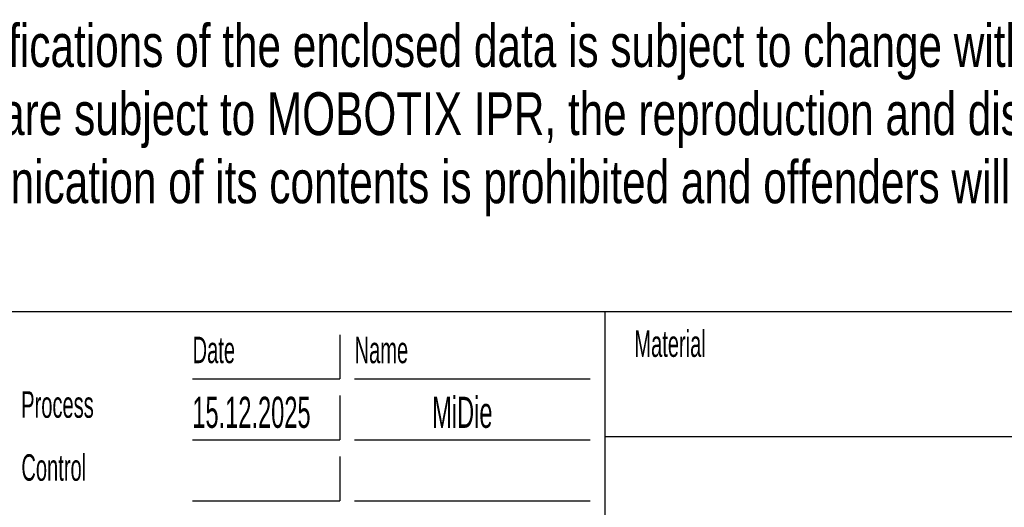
# Model space of a CAD drawing. Header units: millimetres. Extents: x 11 to 411, y 5 to 292.
# Tile 6 of 9: x 277 to 344, y 42 to 75. Entities that reach past the tile are written whole.
import ezdxf

# ---------------------------------------------------------------- set-up
doc = ezdxf.new("R2010")
doc.units = ezdxf.units.MM
doc.layers.add('1', color=7, linetype='Continuous')
doc.styles.add('SLDTEXTSTYLE0', font='TXT', dxfattribs={"width": 0.738397})
doc.styles.add('SLDTEXTSTYLE2', font='TXT', dxfattribs={"width": 0.567})

# ---------------------------------------------------------------- blocks, each defined once
blk = doc.blocks.new('SW_NOTE_0')
at = {"layer": '1', "color": 0, "char_height": 2.91042, "attachment_point": 1, "style": 'SLDTEXTSTYLE0'}
for s, insert in [('material impacts. Technical specifications of the enclosed data is subject to change without', (0, -10.14)), ('notice. As all Design information are subject to MOBOTIX IPR, the reproduction and distribution', (0, -14.77)), ('of this data as well as the communication of its contents is prohibited and offenders will be held', (0, -19.401))]:
    blk.add_mtext(s, dxfattribs=dict(at, insert=insert))

msp = doc.modelspace()

# ---------------------------------------------------------------- linework, layer by layer
at = {"layer": '1', "color": 7}
for p, q in [((225.588, 55.166), (410.588, 55.166)), ((316.588, 46.666), (410.588, 46.666))]:
    msp.add_line(p, q, dxfattribs=at)
at = {"layer": '1'}
for p, q in [((316.588, 55.166), (316.588, 46.666)), ((298.588, 53.594), (298.588, 50.594)), ((288.588, 50.594), (298.588, 50.594)), ((299.588, 50.594), (315.588, 50.594)), ((298.588, 49.452), (298.588, 46.452)), ((288.588, 46.452), (298.588, 46.452)), ((299.588, 46.452), (315.588, 46.452)), ((316.588, 46.666), (316.588, 38.166)), ((298.588, 45.309), (298.588, 42.309)), ((288.588, 42.309), (298.588, 42.309)), ((299.588, 42.309), (315.588, 42.309))]:
    msp.add_line(p, q, dxfattribs=at)

# ---------------------------------------------------------------- block references
msp.add_blockref('SW_NOTE_0', (233.738, 84.836), dxfattribs=at)

# ---------------------------------------------------------------- texts
at = {"layer": '1', "style": 'SLDTEXTSTYLE2'}
for s, insert, char_height, attachment_point in [('Material', (318.588, 53.886), 1.8, 1), ('Date', (288.588, 53.458), 1.8, 1), ('Name', (299.588, 53.458), 1.8, 1), ('Process', (276.945, 49.748), 1.8, 1), ('MiDie', (306.906, 49.378), 2.1167, 2), ('15.12.2025', (292.584, 49.378), 2.1167, 2), ('Control', (276.958, 45.469), 1.8, 1)]:
    msp.add_mtext(s, dxfattribs=dict(at, insert=insert, char_height=char_height, attachment_point=attachment_point))

doc.saveas('drawing.dxf')
